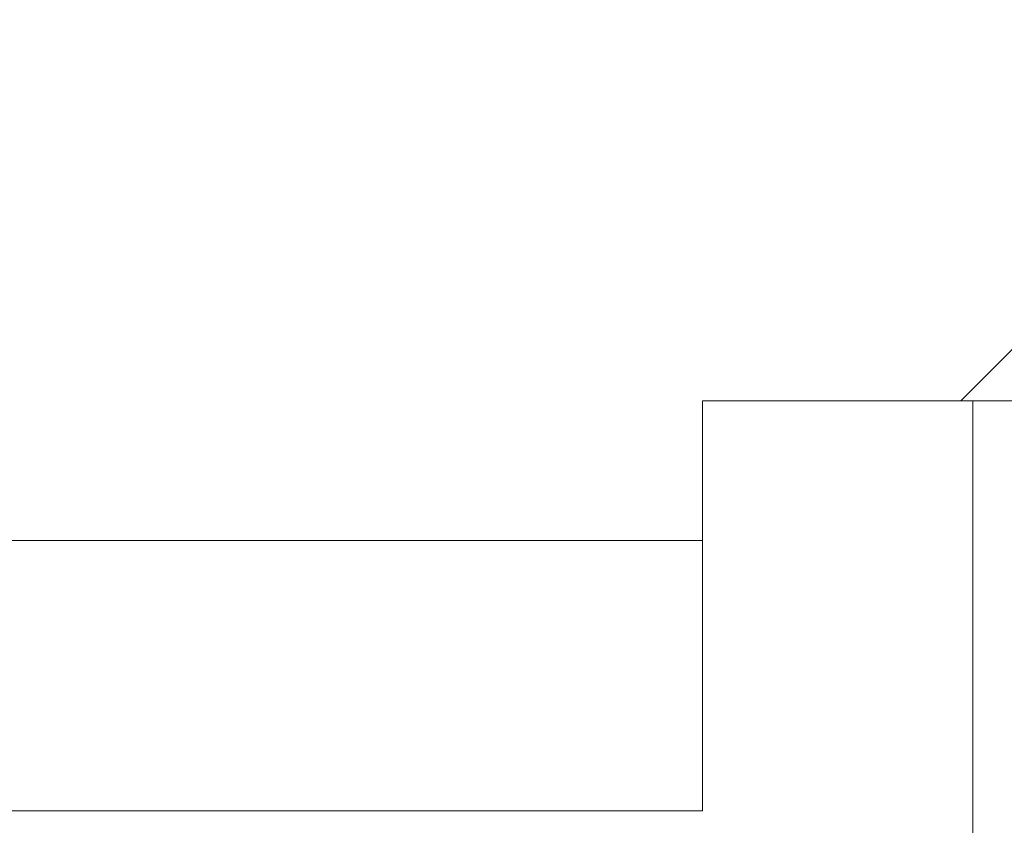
# Model space of a CAD drawing. Header units: millimetres. Extents: x -21522 to 71342, y -39668 to 2056.
# Tile 52 of 256: x -3133 to -3028, y -33122 to -33036. Entities that reach past the tile are written whole.
import ezdxf

# ---------------------------------------------------------------- set-up
doc = ezdxf.new("R2010")
doc.units = ezdxf.units.MM
doc.layers.add('A-WALL', color=113, linetype='Continuous', lineweight=13)
doc.layers.add('A-WALL-PATT', color=111, linetype='Continuous', lineweight=13)

msp = doc.modelspace()

# ---------------------------------------------------------------- hatches: boundary and pattern name
at = {"layer": 'A-WALL-PATT'}
h = msp.add_hatch(dxfattribs=at)
h.set_pattern_fill('FP_1', color=30, style=0, pattern_type=2)
h.set_pattern_definition([(45, (0, 0), (-112.2532, 112.2532), []), (45, (39.69, 0), (0, 224.5064), []), (45, (-39.69, 0), (0, 224.5064), [])])
h.paths.add_polyline_path([(9759.97, -33091.62), (9759.97, -33076.62), (9827.47, -33076.62), (9827.47, -33075.62), (9828.97, -33075.62), (9828.97, -33031.62), (7320.99, -33031.62), (7320.99, -33091.62), (9725.96, -33091.62)])
h.paths.add_polyline_path([(10897.97, -33091.62), (13364.73, -33091.62), (13364.73, -33031.62), (10828.97, -33031.62), (10828.97, -33075.62), (10830.47, -33075.62), (10830.47, -33076.62), (10897.97, -33076.62)])
h.paths.add_polyline_path([(3974.48, -33091.62), (5422.99, -33091.62), (5422.99, -33031.62), (3905.48, -33031.62), (3905.48, -33075.62), (3906.98, -33075.62), (3906.98, -33076.62), (3974.48, -33076.62)])
h.paths.add_polyline_path([(77.85, -33091.62), (836.48, -33091.62), (836.48, -33076.62), (903.98, -33076.62), (903.98, -33075.62), (905.48, -33075.62), (905.48, -33031.62), (8.85, -33031.62), (8.85, -33075.62), (10.35, -33075.62), (10.35, -33076.62), (77.85, -33076.62)])
h.paths.add_polyline_path([(-3275.3, -33091.62), (-3060.15, -33091.62), (-3060.15, -33076.62), (-2992.65, -33076.62), (-2992.65, -33075.62), (-2991.15, -33075.62), (-2991.15, -33031.62), (-4484.01, -33031.62), (-4544.01, -33091.62), (-4187.67, -33091.62)])

# ---------------------------------------------------------------- linework, layer by layer
at = {"layer": 'A-WALL', "color": 30}
for p, q in [((-2992.65, -33076.62), (-3060.15, -33076.62)), ((-3060.15, -33120.62), (-3060.15, -33076.62)), ((-3031.15, -33149.62), (-3031.15, -33076.62)), ((-4544.01, -33091.62), (-3060.15, -33091.62)), ((-4573.01, -33120.62), (-3060.15, -33120.62))]:
    msp.add_line(p, q, dxfattribs=at)

doc.saveas('drawing.dxf')
